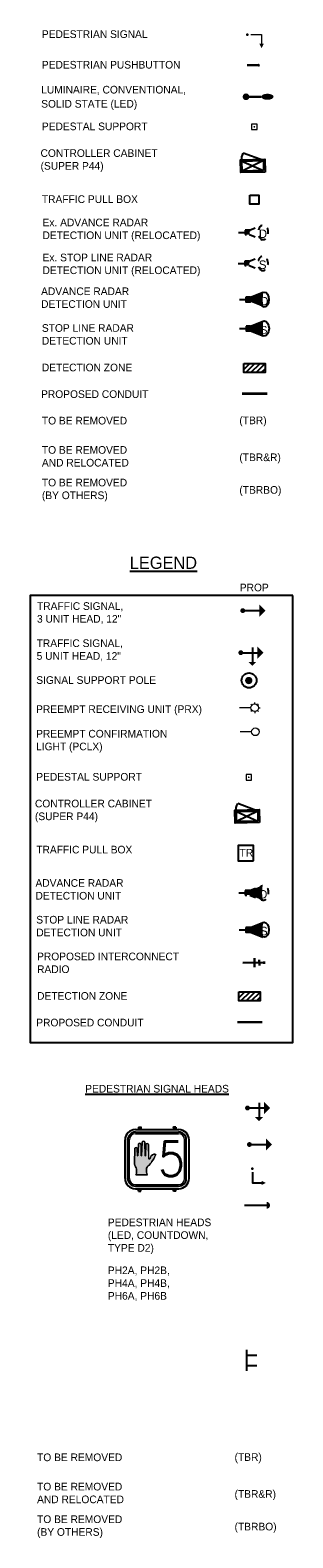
# Model space of a CAD drawing. Header units: feet. Extents: x -492 to 1495683, y -198 to 337262.
# Tile 2 of 38: x 58 to 62, y -167 to -142. Entities that reach past the tile are written whole.
import ezdxf
from ezdxf.enums import TextEntityAlignment as Align

# ---------------------------------------------------------------- set-up
doc = ezdxf.new("R2010")
doc.units = ezdxf.units.FT
doc.header["$MEASUREMENT"] = 0
doc.linetypes.add('conduitpr', pattern=[0])
doc.linetypes.add('OhDOT_USTN2', pattern=[0.11, 0.069, -0.041])
for name, color, linetype in [('SG_P_Detection', 24, 'Continuous'), ('SG_P_Heads', 2, 'Continuous'), ('SG_P_Interconnect_Cable', 7, 'interconnectpr'), ('SG_P_Poles', 4, 'Continuous'), ('SG_P_PullBox', 1, 'Continuous'), ('SG_X_Detection', 24, 'OhDOT_USTN2'), ('SH_Data', 7, 'Continuous'), ('ST_Details', 4, 'Continuous'), ('T-RADAR', 1, 'Continuous'), ('TEXT-DED', 10, 'Continuous')]:
    doc.layers.add(name, color=color, linetype=linetype)
doc.layers.add('SG_P_Heads (Construction)', color=2, linetype='Continuous', lineweight=13)
doc.styles.add('Font 70-Title', font='STANDARD.shx', dxfattribs={"height": 0.2})
doc.styles.add('Slanted', font='font31.shx', dxfattribs={"height": 0.14})
doc.styles.add('Slanted-Normal', font='font31.shx', dxfattribs={"height": 0.14})
doc.styles.add('Slanted-Normal LS 0.50', font='ISO_FONTRIGHT.shx', dxfattribs={"height": 0.14})
doc.styles.get("Standard").update_dxf_attribs({"font": 'font31.shx'})
doc.linetypes.add('interconnectpr', pattern='A,1.95,-0.05,["TR",Slanted,S=1,R=0,X=0,Y=-0.06],-0.25,1.95', length=4.2)

# ---------------------------------------------------------------- blocks, each defined once
blk = doc.blocks.new('SPEDP')
at = {"layer": 'SG_P_Poles', "linetype": 'Continuous', "lineweight": 0}
h = blk.add_hatch(color=7, dxfattribs=at)
edge = h.paths.add_edge_path()
edge.add_arc((0, 0), 0.015, 0, 360)
at = {"layer": 'SG_P_Poles', "color": 7, "linetype": 'Continuous', "lineweight": 13, "flags": 128}
blk.add_lwpolyline([(-0.045, -0.045), (0.045, -0.045), (0.045, 0.045), (-0.045, 0.045), (-0.045, -0.045)], close=True, dxfattribs=at)
blk = doc.blocks.new('HAND')
at = {"color": 4, "linetype": 'Continuous', "lineweight": 0, "flags": 128}
blk.add_lwpolyline([(0.0327, -0.0008), (-0.0313, -0.0008), (-0.0313, -0.0008, 0.132671), (-0.0271, 0.0154), (-0.0271, 0.0154), (-0.0271, 0.0308), (-0.0271, 0.0308, 0.167102), (-0.032, 0.0432), (-0.032, 0.0432, -0.191036), (-0.0387, 0.0626), (-0.0387, 0.0626), (-0.0372, 0.143), (-0.0372, 0.143, -1), (-0.0227, 0.143), (-0.0227, 0.143), (-0.0215, 0.105), (-0.0215, 0.105, 1.105459), (-0.0196, 0.1047), (-0.0197, 0.1045), (-0.0167, 0.1665), (-0.0167, 0.1665, -1), (-0.0022, 0.1665), (-0.0022, 0.1665), (-0.0014, 0.105), (-0.0014, 0.105, 1.105459), (0.0005, 0.1047), (0.0004, 0.1045), (0.004, 0.1776), (0.004, 0.1776, -1), (0.0186, 0.1776), (0.0186, 0.1776), (0.0199, 0.105), (0.0199, 0.105, 1.105459), (0.0218, 0.1047), (0.0218, 0.1045), (0.0247, 0.1659), (0.0247, 0.1659, -1), (0.0392, 0.1659), (0.0392, 0.1659), (0.0402, 0.0888), (0.0402, 0.0888, 0.624418), (0.0477, 0.089), (0.0477, 0.089, -0.280315), (0.0689, 0.113, -0.24028), (0.0796, 0.1117, -0.08382), (0.0424, 0.0526, 0.10317), (0.0284, 0.0364), (0.0284, 0.0364), (0.0284, 0.0154), (0.0284, 0.0154, 0.132671), (0.0327, -0.0008), (0.0327, -0.0008)], format="xyb", close=True, dxfattribs=at)
blk = doc.blocks.new('*U1093')
at = {"layer": 'SH_Data'}
h = blk.add_hatch(color=256, dxfattribs=at)
edge = h.paths.add_edge_path()
edge.add_arc((-0.194, 0.051), 0.00278, 167.1401, 347.1404, ccw=False)
edge.add_line((-0.197, 0.051), (-0.201, 0.265))
edge.add_arc((-0.222, 0.265), 0.0214, 0, 180)
edge.add_line((-0.244, 0.265), (-0.254, 0.051))
edge.add_line((-0.254, 0.051), (-0.254, 0.051))
edge.add_arc((-0.257, 0.051), 0.00278, 351.0096, 358.6099, ccw=False)
edge.add_line((-0.254, 0.05), (-0.254, 0.05))
edge.add_line((-0.254, 0.05), (-0.254, 0.05))
edge.add_arc((-0.257, 0.051), 0.00278, 167.1401, 346.5951, ccw=False)
edge.add_line((-0.26, 0.051), (-0.262, 0.233))
edge.add_line((-0.262, 0.233), (-0.262, 0.233))
edge.add_arc((-0.283, 0.233), 0.0214, 360, 540)
edge.add_line((-0.305, 0.233), (-0.314, 0.051))
edge.add_line((-0.314, 0.051), (-0.314, 0.051))
edge.add_arc((-0.316, 0.051), 0.00278, 347.3062, 358.6099, ccw=False)
edge.add_line((-0.314, 0.05), (-0.314, 0.05))
edge.add_line((-0.314, 0.05), (-0.314, 0.05))
edge.add_arc((-0.316, 0.051), 0.00278, 167.1401, 346.8691, ccw=False)
edge.add_line((-0.319, 0.051), (-0.323, 0.164))
edge.add_line((-0.323, 0.164), (-0.323, 0.164))
edge.add_arc((-0.344, 0.164), 0.0214, 360, 540)
edge.add_line((-0.365, 0.164), (-0.37, -0.074))
edge.add_arc((-0.288, -0.077), 0.082, 177.3964, 220.6574)
edge.add_line((-0.35, -0.131), (-0.35, -0.131))
edge.add_arc((-0.396, -0.17), 0.0604, 2.7749, 40.7212, ccw=False)
edge.add_line((-0.335, -0.167), (-0.335, -0.213))
edge.add_arc((-0.43, -0.213), 0.0949, -29.7113, 0.5181, ccw=False)
edge.add_line((-0.348, -0.26), (-0.159, -0.26))
edge.add_arc((-0.077, -0.213), 0.0949, 179.4819, 209.7113, ccw=False)
edge.add_line((-0.172, -0.213), (-0.172, -0.151))
edge.add_arc((-0.037, -0.225), 0.154, 127.5194, 151.0809, ccw=False)
edge.add_arc((-0.592, 0.309), 0.618, 318.2058, 337.3712)
edge.add_arc((-0.041, 0.042), 0.0351, 56.229, 110.2726)
edge.add_arc((-0.026, -0.012), 0.0908, 107.2466, 169.8826)
edge.add_line((-0.115, 0.004), (-0.115, 0.004))
edge.add_arc((-0.126, 0.009), 0.0122, 208.0703, 335.996, ccw=False)
edge.add_line((-0.137, 0.004), (-0.14, 0.231))
edge.add_arc((-0.161, 0.231), 0.0214, 0, 180)
edge.add_line((-0.183, 0.231), (-0.191, 0.051))
edge.add_line((-0.191, 0.051), (-0.191, 0.051))
edge.add_arc((-0.194, 0.051), 0.00278, 349.4624, 358.6099, ccw=False)
edge.add_line((-0.191, 0.05), (-0.191, 0.05))
edge.add_line((-0.191, 0.05), (-0.191, 0.05))
for p, q in [((-0.306, 0.515), (-0.306, 0.478)), ((-0.306, 0.515), (-0.269, 0.515)), ((-0.28, 0.504), (-0.264, 0.521)), ((-0.278, 0.502), (-0.262, 0.519)), ((-0.266, 0.514), (-0.266, 0.477)), ((-0.262, 0.519), (-0.264, 0.521)), ((0.264, 0.521), (0.262, 0.519)), ((0.278, 0.502), (0.262, 0.519)), ((0.28, 0.504), (0.264, 0.521)), ((0.266, 0.514), (0.266, 0.477)), ((0.306, 0.515), (0.269, 0.515)), ((0.306, 0.515), (0.306, 0.478)), ((-0.524, -0.32), (-0.524, 0.309)), ((-0.478, -0.32), (-0.478, 0.309)), ((-0.355, 0.477), (-0.307, 0.477)), ((-0.352, 0.435), (0.352, 0.435)), ((-0.294, 0.49), (-0.311, 0.474)), ((-0.311, 0.474), (-0.309, 0.472)), ((-0.292, 0.488), (-0.309, 0.472)), ((-0.304, 0.477), (0.303, 0.477)), ((0.292, 0.488), (0.309, 0.472)), ((0.294, 0.49), (0.311, 0.474)), ((0.307, 0.477), (0.355, 0.477)), ((0.311, 0.474), (0.309, 0.472)), ((0.478, -0.32), (0.478, 0.309)), ((0.524, -0.32), (0.524, 0.309)), ((-0.355, -0.488), (0.355, -0.488)), ((-0.352, -0.446), (0.352, -0.446)), ((-0.306, -0.526), (-0.306, -0.488)), ((-0.266, -0.526), (-0.266, -0.488)), ((0.266, -0.526), (0.266, -0.488)), ((0.306, -0.526), (0.306, -0.488)), ((-0.306, -0.526), (-0.266, -0.526)), ((0.306, -0.526), (0.266, -0.526))]:
    blk.add_line(p, q, dxfattribs=at)
at = {"layer": 'SH_Data', "lineweight": 0}
for p, q in [((-0.451, 0.012), (-0.451, 0.309)), ((-0.352, 0.408), (0.352, 0.408)), ((0.451, 0.012), (0.451, 0.309)), ((-0.451, -0.32), (-0.451, 0.012)), ((0.451, -0.32), (0.451, 0.012)), ((-0.352, -0.419), (0.352, -0.419))]:
    blk.add_line(p, q, dxfattribs=at)
at = {"layer": 'SH_Data', "lineweight": 0, "flags": 128}
blk.add_lwpolyline([(-0.191, 0.05, -1.000003), (-0.197, 0.051), (-0.201, 0.265, 1), (-0.244, 0.265), (-0.254, 0.051), (-0.254, 0.051, -0.033175), (-0.254, 0.05), (-0.254, 0.05), (-0.254, 0.05, -0.995255), (-0.26, 0.051), (-0.262, 0.233), (-0.262, 0.233, 1), (-0.305, 0.233), (-0.314, 0.051), (-0.314, 0.051, -0.049362), (-0.314, 0.05), (-0.314, 0.05), (-0.314, 0.05, -0.997638), (-0.319, 0.051), (-0.323, 0.164), (-0.323, 0.164, 1), (-0.365, 0.164), (-0.37, -0.074, 0.191036), (-0.35, -0.131), (-0.35, -0.131, -0.167102), (-0.335, -0.167), (-0.335, -0.213, -0.132671), (-0.348, -0.26), (-0.159, -0.26, -0.132671), (-0.172, -0.213), (-0.172, -0.151, -0.10317), (-0.131, -0.103, 0.08382), (-0.021, 0.071, 0.24028), (-0.053, 0.075, 0.280315), (-0.115, 0.004), (-0.115, 0.004, -0.624418), (-0.137, 0.004), (-0.14, 0.231, 1), (-0.183, 0.231), (-0.191, 0.051), (-0.191, 0.051, -0.039935), (-0.191, 0.05), (-0.191, 0.05), (-0.191, 0.05)], format="xyb", close=True, dxfattribs=at)
at = {"layer": 'SH_Data'}
for centre in [(-0.286, 0.496), (0.286, 0.496)]:
    blk.add_circle(centre, 0.0102, dxfattribs=at)
for centre, radius, start, end in [((-0.355, 0.309), 0.168, 90, 180), ((-0.352, 0.309), 0.126, 90, 180), ((0.352, 0.309), 0.126, 360, 90), ((0.355, 0.309), 0.168, 360, 90), ((-0.355, -0.32), 0.168, 180, 270), ((-0.352, -0.32), 0.126, 180, 270), ((0.352, -0.32), 0.126, 270, 360), ((0.355, -0.32), 0.168, 270, 360)]:
    blk.add_arc(centre, radius, start, end, dxfattribs=at)
at = {"layer": 'SH_Data', "lineweight": 0}
for centre, start, end in [((-0.352, 0.309), 90, 180), ((0.352, 0.309), 360, 90), ((-0.352, -0.32), 180, 270), ((0.352, -0.32), 270, 360)]:
    blk.add_arc(centre, 0.0989, start, end, dxfattribs=at)
at = {"layer": 'SH_Data', "color": 4, "linetype": 'Continuous', "lineweight": 0, "ltscale": 0.075, "xscale": 2.947582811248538, "yscale": 2.947582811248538, "zscale": 5.895165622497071, "rotation": 359.9999999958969}
blk.add_blockref('HAND', (-0.256, -0.258), dxfattribs=at)
at = {"layer": 'SH_Data', "style": 'Font 70-Title'}
blk.add_text('5', height=0.562, dxfattribs=at).set_placement((0.017, 0.281), align=Align.TOP_LEFT)
blk = doc.blocks.new('SHSWP')
at = {"layer": 'ST_Details'}
h = blk.add_hatch(color=1, dxfattribs=at)
edge = h.paths.add_edge_path()
edge.add_arc((0, 0), 0.04, 0, 360)
at = {"layer": 'ST_Details', "color": 1}
blk.add_line((0.04, 0), (0.27, 0), dxfattribs=at)
at = {"layer": 'ST_Details', "color": 1, "extrusion": (0, 0, -1)}
blk.add_solid([(-0.27, 0.1), (-0.37, 0), (-0.27, -0.1)], dxfattribs=at)
blk = doc.blocks.new('SHSW5P')
at = {"layer": 'ST_Details'}
h = blk.add_hatch(color=1, dxfattribs=at)
edge = h.paths.add_edge_path()
edge.add_arc((0, 0), 0.04, 0, 360)
at = {"layer": 'ST_Details', "color": 1}
for p, q in [((0.04, 0), (0.27, 0)), ((0.189, 0.086), (0.189, -0.149))]:
    blk.add_line(p, q, dxfattribs=at)
at = {"layer": 'ST_Details', "color": 1, "extrusion": (0, 0, -1)}
for points in [[(-0.27, 0.1), (-0.37, 0), (-0.27, -0.1)], [(-0.255, -0.149), (-0.188, -0.216), (-0.121, -0.149)]]:
    blk.add_solid(points, dxfattribs=at)
blk = doc.blocks.new('PEDPBP')
at = {"layer": 'ST_Details'}
blk.add_hatch(color=1, dxfattribs=at).paths.add_polyline_path([(0.18, 0.028), (0.18, -0.028, 0.999997)])
at = {"layer": 'ST_Details', "color": 1}
blk.add_line((0, 0), (0.18, 0), dxfattribs=at)
blk = doc.blocks.new('PED1P')
at = {"layer": 'SG_P_Heads (Construction)', "color": 2, "linetype": 'Continuous', "lineweight": 30}
blk.add_point((0, 0), dxfattribs=at)
at = {"layer": 'ST_Details', "color": 1, "flags": 128}
blk.add_lwpolyline([(0.06, 0), (0.235, 0), (0.235, -0.15)], dxfattribs=at)
at = {"layer": 'ST_Details', "color": 1, "extrusion": (0, 0, -1)}
blk.add_solid([(-0.27, -0.15), (-0.2, -0.15), (-0.235, -0.22)], dxfattribs=at)
blk = doc.blocks.new('SG_DET_SB_RADARP')
at = {"layer": 'SG_P_Detection'}
h = blk.add_hatch(color=256, dxfattribs=at)
edge = h.paths.add_edge_path()
edge.add_line((0.243, 0.12), (0.037, 0.037))
edge.add_line((0.037, 0.037), (0.037, -0.038))
edge.add_line((0.037, -0.038), (0.243, -0.12))
edge.add_ellipse((0.262, 0), major_axis=(0, -0.124), ratio=0.621318, start_angle=194.0157, end_angle=345.9652, ccw=False)
for p, q in [((-0.144, 0), (-0.038, 0)), ((0.037, 0.037), (0.243, 0.12)), ((0.037, -0.038), (0.243, -0.12))]:
    blk.add_line(p, q, dxfattribs=at)
at = {"layer": 'SG_P_Detection', "flags": 128}
blk.add_lwpolyline([(-0.038, 0.037), (-0.038, -0.038), (0.037, -0.038), (0.037, 0.037), (-0.038, 0.037)], close=True, dxfattribs=at)
at = {"layer": 'SG_P_Detection'}
blk.add_ellipse((0.262, 0), major_axis=(0, -0.124), ratio=0.621318, dxfattribs=at)
at = {"layer": 'SG_P_Detection', "extrusion": (0, 0, -1)}
blk.add_solid([(0.037, 0.037), (0.037, -0.038), (-0.038, 0.037), (-0.038, -0.038)], dxfattribs=at)
at = {"layer": 'SG_P_Detection', "insert": (0.257, -0.023), "char_height": 0.14, "attachment_point": 5, "line_spacing_factor": 0.6, "style": 'Slanted-Normal LS 0.50'}
blk.add_mtext('\\FISO_FONTLEFT;S', dxfattribs=at)
blk = doc.blocks.new('ADVANCED DETECTION')
at = {"layer": 'SG_X_Detection'}
h = blk.add_hatch(color=256, dxfattribs=at)
edge = h.paths.add_edge_path()
edge.add_line((2.03, 4.42), (1.12, 1.92))
edge.add_line((1.12, 1.92), (1.79, 1.31))
edge.add_line((1.79, 1.31), (4.18, 2.48))
edge.add_ellipse((3.26, 3.62), major_axis=(1.11, -1), ratio=0.621318, start_angle=194.0157, end_angle=345.9652, ccw=False)
for p, q in [((1.12, 1.92), (2.03, 4.42)), ((0, 0), (0.85, 0.95)), ((1.79, 1.31), (4.18, 2.48))]:
    blk.add_line(p, q, dxfattribs=at)
at = {"layer": 'SG_X_Detection', "flags": 128}
blk.add_lwpolyline([(0.52, 1.25), (1.19, 0.65), (1.79, 1.31), (1.12, 1.92), (0.52, 1.25)], close=True, dxfattribs=at)
at = {"layer": 'SG_X_Detection'}
blk.add_ellipse((3.26, 3.62), major_axis=(1.11, -1), ratio=0.621318, dxfattribs=at)
at = {"layer": 'SG_X_Detection', "extrusion": (0, 0, -1)}
blk.add_solid([(-0.52, 1.25), (-1.19, 0.65), (-1.12, 1.92), (-1.79, 1.31)], dxfattribs=at)
at = {"layer": 'SG_X_Detection', "insert": (3.42, 3.38), "char_height": 1.68, "attachment_point": 5, "rotation": 48.0285, "line_spacing_factor": 0.6, "style": 'Slanted-Normal LS 0.50'}
blk.add_mtext('{\\Fiso_fontleft|c0;D}', dxfattribs=at)
blk = doc.blocks.new('TPB_18 IN')
at = {"layer": 'SG_P_PullBox'}
blk.add_lwpolyline([(1.25, -1.25), (1.25, 1.25), (-1.25, 1.25), (-1.25, -1.25)], close=True, dxfattribs=at)
at = {"layer": 'SG_P_PullBox', "insert": (-1.01, 0.68), "char_height": 1.25, "attachment_point": 1}
blk.add_mtext_dynamic_manual_height_columns('TR', width=2.5032, gutter_width=12.5, heights=[0], dxfattribs=at)
blk = doc.blocks.new('*U1097')
at = {"layer": 'SG_P_Heads (Construction)', "flags": 128}
for points in [[(1.5, 0.01), (0, 0)], [(1.64, 0.36), (1.5, 0.5)], [(2, 0.51), (2, 0.71)], [(2.35, 0.36), (2.49, 0.51)], [(2.5, 0.01), (2.7, 0.01)], [(1.65, -0.35), (1.51, -0.49)], [(2, -0.49), (2, -0.69)], [(2.36, -0.34), (2.5, -0.48)]]:
    blk.add_lwpolyline(points, dxfattribs=at)
at = {"layer": 'SG_P_Heads (Construction)'}
blk.add_circle((2, 0.01), 0.5, dxfattribs=at)
blk = doc.blocks.new('SG_SSRADIO_P')
at = {"layer": 'SG_P_Interconnect_Cable', "linetype": 'Continuous', "lineweight": 30}
for p, q in [((0, 0), (0.35, 0)), ((0.19, -0.075), (0.19, 0.075)), ((0.27, -0.045), (0.27, 0.045)), ((0.35, 0.02), (0.35, -0.02))]:
    blk.add_line(p, q, dxfattribs=at)

msp = doc.modelspace()

# ---------------------------------------------------------------- hatches: boundary and pattern name
at = {"layer": 'SG_P_Detection', "linetype": 'Continuous', "lineweight": 0}
msp.add_hatch(color=2, dxfattribs=at).paths.add_polyline_path([(61.59017, -142.54562), (61.59017, -142.60162, 0.99999663)])
at = {"layer": 'SG_P_Detection', "linetype": 'Continuous', "lineweight": 30}
h = msp.add_hatch(color=2, dxfattribs=at)
edge = h.paths.add_edge_path()
edge.add_arc((61.39129, -143.08896), 0.055, 0, 360)
h = msp.add_hatch(color=2, dxfattribs=at)
edge = h.paths.add_edge_path()
edge.add_ellipse((61.74129, -143.08896), major_axis=(0.1, 0), ratio=0.5, start_angle=0, end_angle=360)
at = {"layer": 'T-RADAR'}
h = msp.add_hatch(color=256, dxfattribs=at)
edge = h.paths.add_edge_path()
edge.add_line((61.66941, -146.2801), (61.46355, -146.36269))
edge.add_line((61.46355, -146.36269), (61.46355, -146.43769))
edge.add_line((61.46355, -146.43769), (61.66927, -146.52057))
edge.add_ellipse((61.688, -146.40035), major_axis=(-0.00006, -0.12393), ratio=0.62131844, start_angle=194.015698, end_angle=345.965162, ccw=False)
at = {"layer": 'TEXT-DED'}
h = msp.add_hatch(color=256, dxfattribs=at)
edge = h.paths.add_edge_path()
edge.add_line((61.67154, -146.75083), (61.46569, -146.83343))
edge.add_line((61.46569, -146.83343), (61.46569, -146.90843))
edge.add_line((61.46569, -146.90843), (61.67141, -146.9913))
edge.add_ellipse((61.69014, -146.87108), major_axis=(-0.00006, -0.12393), ratio=0.62131844, start_angle=194.015698, end_angle=345.965162, ccw=False)
h = msp.add_hatch(dxfattribs=at)
h.set_pattern_fill('HATCH', color=256, style=0, pattern_type=2)
h.set_pattern_definition([(45, (61.61896, -147.442987), (-0.042426, 0.042426), [])])
h.paths.add_polyline_path([(61.35267, -147.44058), (61.70267, -147.44058), (61.70267, -147.59058), (61.35267, -147.59058)])
h = msp.add_hatch(color=256, dxfattribs=at)
edge = h.paths.add_edge_path()
edge.add_arc((61.43574, -152.61798), 0.06, 0, 360)
h = msp.add_hatch(dxfattribs=at)
h.set_pattern_fill('HATCH', color=256, style=0, pattern_type=2)
h.set_pattern_definition([(45, (61.540166, -157.70175), (-0.042426, 0.042426), [])])
h.paths.add_polyline_path([(61.27388, -157.69934), (61.62388, -157.69934), (61.62388, -157.84934), (61.27388, -157.84934)])

# ---------------------------------------------------------------- linework, layer by layer
at = {"layer": 'SG_P_Detection', "color": 2, "linetype": 'Continuous', "lineweight": 30}
for p, q in [((61.41017, -142.57362), (61.59017, -142.57362)), ((61.39132, -143.08897), (61.64132, -143.08897))]:
    msp.add_line(p, q, dxfattribs=at)
at = {"layer": 'SG_P_Heads', "color": 2, "linetype": 'Continuous', "lineweight": 13, "flags": 128}
msp.add_lwpolyline([(61.47017, -142.07362), (61.64517, -142.07362), (61.64517, -142.22362)], dxfattribs=at)
at = {"layer": 'SG_P_Heads', "color": 2, "linetype": 'Continuous', "lineweight": 0, "extrusion": (0, 0, -1)}
msp.add_solid([(-61.68017, -142.22362), (-61.61017, -142.22362), (-61.64517, -142.29362)], dxfattribs=at)
at = {"layer": 'SG_P_Heads (Construction)', "flags": 128}
msp.add_lwpolyline([(61.48216, -153.45564), (61.29466, -153.4565)], dxfattribs=at)
at = {"layer": 'SG_P_Heads (Construction)'}
msp.add_circle((61.54466, -153.45535), 0.0625, dxfattribs=at)
at = {"layer": 'SG_P_Heads (Construction)', "color": 2, "linetype": 'Continuous', "lineweight": 30}
msp.add_point((61.41017, -142.07362), dxfattribs=at)
at = {"layer": 'SG_P_Poles', "flags": 128}
for points in [[(61.70183, -144.31757), (61.30609, -144.32593), (61.30164, -144.11575), (61.69739, -144.10738)], [(61.67843, -144.29513), (61.32852, -144.30253), (61.32505, -144.13819), (61.67495, -144.13079)], [(61.6099, -154.93567), (61.21415, -154.94404), (61.20971, -154.73385), (61.60546, -154.72549)], [(61.58649, -154.91324), (61.23659, -154.92063), (61.23312, -154.75629), (61.58302, -154.7489)]]:
    msp.add_lwpolyline(points, close=True, dxfattribs=at)
for points in [[(61.32505, -144.13819, -0.17609904), (61.34676, -144.00924)], [(61.23312, -154.75629, -0.17609904), (61.25482, -154.62735)]]:
    msp.add_lwpolyline(points, format="xyb", dxfattribs=at)
for points in [[(61.32505, -144.13819), (61.67843, -144.29513)], [(61.67495, -144.13079), (61.32852, -144.30253)], [(61.67495, -144.13079), (61.34676, -144.00924)], [(61.23312, -154.75629), (61.58649, -154.91324)], [(61.58302, -154.7489), (61.23659, -154.92063)], [(61.58302, -154.7489), (61.25482, -154.62735)]]:
    msp.add_lwpolyline(points, dxfattribs=at)
at = {"layer": 'SG_X_Detection'}
for p, q in [((61.44966, -145.26502), (61.65477, -145.18273)), ((61.26924, -145.30239), (61.37493, -145.30239)), ((61.44966, -145.33975), (61.65464, -145.42233)), ((61.4451, -145.77068), (61.65022, -145.68838)), ((61.26469, -145.80805), (61.37037, -145.80805)), ((61.4451, -145.84541), (61.65008, -145.92799))]:
    msp.add_line(p, q, dxfattribs=at)
at = {"layer": 'SG_X_Detection', "flags": 128}
for points in [[(61.37493, -145.26502), (61.37493, -145.33975), (61.44966, -145.33975), (61.44966, -145.26502), (61.37493, -145.26502)], [(61.37037, -145.77068), (61.37037, -145.84541), (61.4451, -145.84541), (61.4451, -145.77068), (61.37037, -145.77068)]]:
    msp.add_lwpolyline(points, close=True, dxfattribs=at)
at = {"layer": 'SG_X_Detection'}
for centre in [(61.6733, -145.30254), (61.66874, -145.8082)]:
    msp.add_ellipse(centre, major_axis=(-0.00006, -0.12348), ratio=0.62131844, dxfattribs=at)
at = {"layer": 'SG_X_Detection', "extrusion": (0, 0, -1)}
for points in [[(-61.37493, -145.26502), (-61.37493, -145.33975), (-61.44966, -145.26502), (-61.44966, -145.33975)], [(-61.37037, -145.77068), (-61.37037, -145.84541), (-61.4451, -145.77068), (-61.4451, -145.84541)]]:
    msp.add_solid(points, dxfattribs=at)
at = {"layer": 'SH_Data', "flags": 128}
msp.add_lwpolyline([(62.15749, -151.23149), (57.86051, -151.23149), (57.86051, -158.52708), (62.15749, -158.52708)], close=True, dxfattribs=at)
at = {"layer": 'ST_Details', "color": 1, "flags": 128}
for points in [[(61.40093, -163.54307), (61.40093, -163.88491)], [(61.40093, -163.62899), (61.56848, -163.62899)], [(61.40093, -163.79899), (61.56848, -163.79899)]]:
    msp.add_lwpolyline(points, dxfattribs=at)
at = {"layer": 'T-RADAR'}
for p, q in [((61.28249, -146.40019), (61.38855, -146.40019)), ((61.46355, -146.36269), (61.66941, -146.2801))]:
    msp.add_line(p, q, dxfattribs=at)
at = {"layer": 'T-RADAR', "flags": 128}
msp.add_lwpolyline([(61.38855, -146.36269), (61.38855, -146.43769), (61.46355, -146.43769), (61.46355, -146.36269), (61.38855, -146.36269)], close=True, dxfattribs=at)
at = {"layer": 'T-RADAR'}
msp.add_ellipse((61.688, -146.40035), major_axis=(-0.00006, -0.12393), ratio=0.62131844, dxfattribs=at)
at = {"layer": 'T-RADAR', "extrusion": (0, 0, -1)}
msp.add_solid([(-61.38855, -146.36269), (-61.38855, -146.43769), (-61.46355, -146.36269), (-61.46355, -146.43769)], dxfattribs=at)
at = {"layer": 'TEXT-DED'}
for p, q in [((61.28462, -146.87093), (61.39069, -146.87093)), ((61.46569, -146.83343), (61.67154, -146.75083)), ((61.46569, -146.90843), (61.67141, -146.9913))]:
    msp.add_line(p, q, dxfattribs=at)
at = {"layer": 'TEXT-DED', "flags": 128}
for points in [[(61.45267, -144.69256), (61.60267, -144.69256), (61.60267, -144.84256), (61.45267, -144.84256), (61.45267, -144.69256)], [(61.39069, -146.83343), (61.39069, -146.90843), (61.46569, -146.90843), (61.46569, -146.83343), (61.39069, -146.83343)], [(61.35267, -147.44058), (61.70267, -147.44058), (61.70267, -147.59058), (61.35267, -147.59058), (61.35267, -147.44058)], [(61.27388, -157.69934), (61.62388, -157.69934), (61.62388, -157.84934), (61.27388, -157.84934), (61.27388, -157.69934)]]:
    msp.add_lwpolyline(points, close=True, dxfattribs=at)
at = {"layer": 'TEXT-DED', "color": 3, "linetype": 'conduitpr', "true_color": 0x00ff00, "const_width": 0.04, "flags": 128}
for points in [[(61.32784, -147.93619), (61.73723, -147.93619)], [(61.24905, -158.19496), (61.65844, -158.19496)]]:
    msp.add_lwpolyline(points, dxfattribs=at)
at = {"layer": 'TEXT-DED'}
msp.add_circle((61.44089, -152.61673), 0.12143, dxfattribs=at)
msp.add_ellipse((61.69014, -146.87108), major_axis=(-0.00006, -0.12393), ratio=0.62131844, dxfattribs=at)
at = {"layer": 'TEXT-DED', "extrusion": (0, 0, -1)}
msp.add_solid([(-61.39069, -146.83343), (-61.39069, -146.90843), (-61.46569, -146.83343), (-61.46569, -146.90843)], dxfattribs=at)

# ---------------------------------------------------------------- block references
at = {"layer": 'SG_P_Detection', "xscale": 0.08309640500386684, "yscale": 0.08309640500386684, "zscale": 0.08309640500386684, "rotation": 311.9715161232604}
msp.add_blockref('ADVANCED DETECTION', (61.2734, -156.08342), dxfattribs=at)
at = {"layer": 'SG_P_Detection'}
msp.add_blockref('SG_DET_SB_RADARP', (61.42505, -156.68605), dxfattribs=at)
at = {"layer": 'SG_P_Heads', "color": 2, "linetype": 'Continuous', "lineweight": 0}
for p in [(61.33761, -151.47735), (61.44696, -160.19264)]:
    msp.add_blockref('SHSWP', p, dxfattribs=at)
at = {"layer": 'SG_P_Heads', "color": 2, "linetype": 'Continuous', "lineweight": 13}
for p in [(61.30594, -152.1642), (61.41529, -159.59595)]:
    msp.add_blockref('SHSW5P', p, dxfattribs=at)
at = {"layer": 'SG_P_Heads', "color": 2, "linetype": 'Continuous', "lineweight": 30, "extrusion": (0, 0, -1), "rotation": 270}
msp.add_blockref('PED1P', (-61.49673, -160.58472), dxfattribs=at)
at = {"layer": 'SG_P_Heads', "color": 2, "linetype": 'Continuous', "lineweight": 30, "xscale": 2, "yscale": 2, "zscale": 2}
msp.add_blockref('PEDPBP', (61.36807, -161.18477), dxfattribs=at)
at = {"layer": 'SG_P_Heads (Construction)', "xscale": 0.125, "yscale": 0.125, "zscale": 0.125}
msp.add_blockref('*U1097', (61.28299, -153.06464), dxfattribs=at)
at = {"layer": 'SG_P_Interconnect_Cable', "linetype": 'Continuous', "lineweight": 30, "zscale": 17.99999999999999, "rotation": 0.3170877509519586}
msp.add_blockref('SG_SSRADIO_P', (61.33873, -157.22556), dxfattribs=at)
at = {"layer": 'SG_P_PullBox', "xscale": 0.1, "yscale": 0.1, "zscale": 0.1}
msp.add_blockref('TPB_18 IN', (61.3859, -155.43583), dxfattribs=at)
at = {"layer": 'SH_Data'}
msp.add_blockref('*U1093', (59.93652, -160.42589), dxfattribs=at)
at = {"layer": 'TEXT-DED'}
for p in [(61.52767, -143.57936), (61.43574, -154.19746)]:
    msp.add_blockref('SPEDP', p, dxfattribs=at)

# ---------------------------------------------------------------- texts
at = {"layer": 'SG_X_Detection', "insert": (61.6679, -145.32579), "char_height": 0.1394958, "attachment_point": 5, "rotation": 360, "line_spacing_factor": 0.6, "style": 'Slanted-Normal LS 0.50'}
msp.add_mtext('{\\Fiso_fontleft|c0;D}', dxfattribs=at)
at = {"layer": 'SG_X_Detection', "insert": (61.66334, -145.83145), "char_height": 0.1394958, "attachment_point": 5, "line_spacing_factor": 0.6, "style": 'Slanted-Normal LS 0.50'}
msp.add_mtext('\\FISO_FONTLEFT;S', dxfattribs=at)
at = {"layer": 'T-RADAR', "insert": (61.69022, -146.42491), "char_height": 0.14, "attachment_point": 5, "line_spacing_factor": 0.6, "style": 'Slanted-Normal LS 0.50'}
msp.add_mtext('{\\Fiso_fontleft|c0;D}', dxfattribs=at)
at = {"layer": 'TEXT-DED', "style": 'Slanted-Normal'}
for s, height, p in [('PEDESTRIAN SIGNAL', 0.125, (58.05333, -142.00362)), ('PEDESTRIAN PUSHBUTTON', 0.125, (58.05333, -142.50362)), ('LUMINAIRE, CONVENTIONAL,', 0.125, (58.04195, -142.91039)), ('SOLID STATE (LED)', 0.125, (58.04195, -143.1411)), ('PEDESTAL SUPPORT', 0.125, (58.05333, -143.50936)), ('TRAFFIC PULL BOX ', 0.125, (58.05333, -144.69756)), ('%%uLEGEND%%U', 0.2, (59.49079, -150.59556)), ('PROP', 0.125, (61.28907, -151.03725)), ('SIGNAL SUPPORT POLE', 0.125, (57.96139, -152.54798)), ('PEDESTAL SUPPORT', 0.125, (57.96139, -154.12746)), ('TRAFFIC PULL BOX ', 0.125, (57.96139, -155.31567))]:
    msp.add_text(s, height=height, dxfattribs=at).set_placement(p, align=Align.TOP_LEFT)
at = {"layer": 'TEXT-DED', "char_height": 0.125, "style": 'Slanted-Normal'}
for s, insert, width, attachment_point in [('CONTROLLER CABINET \\P(SUPER P44)', (58.03147, -143.94584), 4.4138422, 1), ('Ex. ADVANCE RADAR\\PDETECTION UNIT (RELOCATED)', (58.06348, -145.0786), 4.4138422, 1), ('Ex. STOP LINE RADAR\\PDETECTION UNIT (RELOCATED)', (58.06348, -145.64994), 4.4138422, 1), ('ADVANCE RADAR\\PDETECTION UNIT', (58.04018, -146.20135), 4.4138422, 1), ('STOP LINE RADAR\\PDETECTION UNIT', (58.05333, -146.80093), 4.4138422, 1), ('\\pt1.26;DETECTION ZONE', (58.05333, -147.44558), 4.4138422, 1), ('PROPOSED CONDUIT', (58.03975, -147.88027), 4.4138422, 1), ('\\pxt10.08;TO BE REMOVED', (58.05333, -148.31338), 4.4138422, 1), ('\\pxt10.08;(TBR)', (61.28244, -148.30882), 4.4138422, 1), ('\\pxt10.08;TO BE REMOVED \\PAND RELOCATED', (58.05333, -148.79135), 4.4138422, 1), ('\\pxt10.08;(TBR&R)', (61.28244, -148.91179), 4.4138422, 1), ('\\pxt10.08;TO BE REMOVED \\P(BY OTHERS)', (58.05333, -149.32355), 4.4138422, 1), ('\\pxt10.08;(TBRBO)', (61.28244, -149.44399), 4.4138422, 1), ('TRAFFIC SIGNAL,\\P3 UNIT HEAD, 12"', (57.97296, -151.34026), 4.4138422, 1), ('TRAFFIC SIGNAL,\\P5 UNIT HEAD, 12"', (57.96712, -151.94623), 4.4138422, 1), ('\\pxt10.08;PREEMPT RECEIVING UNIT (PRX)', (57.9588, -153.02313), 3.2613797, 1), ('\\pxt10.08;PREEMPT CONFIRMATION\\PLIGHT (PCLX)', (57.9588, -153.42383), 2.7711859, 1), ('CONTROLLER CABINET \\P(SUPER P44)', (57.93954, -154.56394), 4.4138422, 1), ('ADVANCE RADAR\\PDETECTION UNIT', (57.94825, -155.86053), 4.4138422, 1), ('STOP LINE RADAR\\PDETECTION UNIT', (57.96139, -156.46011), 4.4138422, 1), ('PROPOSED INTERCONNECT \\PRADIO', (57.97453, -157.05969), 4.4138422, 1), ('\\pt1.26;DETECTION ZONE', (57.97453, -157.70434), 4.4138422, 1), ('PROPOSED CONDUIT', (57.96096, -158.13903), 4.4138422, 1), ('\\pxqc;{\\LPEDESTRIAN SIGNAL HEADS}', (59.93649, -159.21905), 2.5509443, 2), ('PEDESTRIAN HEADS\\P(LED, COUNTDOWN, \\PTYPE D2)', (59.13192, -161.40041), 8.7750216, 1), ('PH2A, PH2B, \\PPH4A, PH4B,\\PPH6A, PH6B', (59.13192, -162.18361), 8.7750216, 1), ('\\pxt10.08;TO BE REMOVED', (57.97453, -165.2363), 4.4138422, 1), ('\\pxt10.08;(TBR)', (61.20365, -165.23174), 4.4138422, 1), ('\\pxt10.08;TO BE REMOVED \\PAND RELOCATED', (57.97453, -165.71427), 4.4138422, 1), ('\\pxt10.08;(TBR&R)', (61.20365, -165.83471), 4.4138422, 1), ('\\pxt10.08;TO BE REMOVED \\P(BY OTHERS)', (57.97453, -166.24647), 4.4138422, 1), ('\\pxt10.08;(TBRBO)', (61.20365, -166.36691), 4.4138422, 1)]:
    msp.add_mtext(s, dxfattribs=dict(at, insert=insert, width=width, attachment_point=attachment_point))
at = {"layer": 'TEXT-DED', "insert": (61.68472, -146.89441), "char_height": 0.125, "attachment_point": 5, "line_spacing_factor": 0.6, "style": 'Slanted-Normal LS 0.50'}
msp.add_mtext('\\FISO_FONTLEFT;S', dxfattribs=at)

doc.saveas('drawing.dxf')
